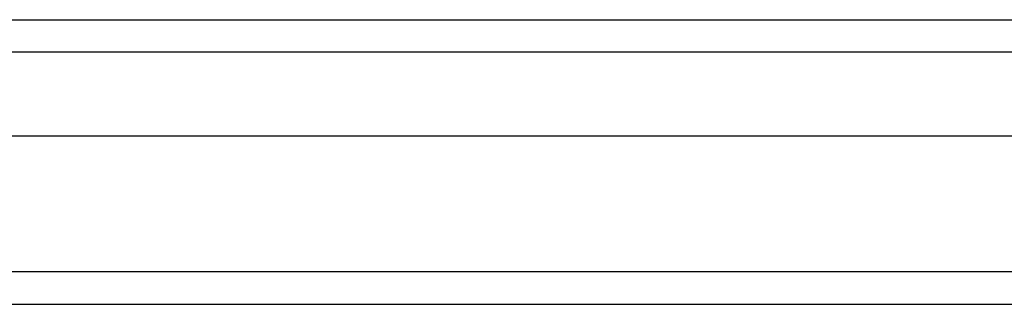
# Model space of a CAD drawing. Header units: inches. Extents: x 22 to 211, y 17 to 128.
# Tile 7 of 91: x 102.536 to 105.536, y 43.78 to 44.646. Entities that reach past the tile are written whole.
import ezdxf

# ---------------------------------------------------------------- set-up
doc = ezdxf.new("R2010")
doc.units = ezdxf.units.IN
doc.header["$MEASUREMENT"] = 0
doc.layers.add('Visible Edges(ANSI)', color=7, linetype='Continuous', lineweight=25)
doc.layers.add('Visible Tangent Edges(ANSI)', color=7, linetype='Continuous', lineweight=25)

msp = doc.modelspace()

# ---------------------------------------------------------------- linework, layer by layer
at = {"layer": 'Visible Edges(ANSI)'}
for p, q in [((100.4327, 44.6458), (122.6384, 44.6458)), ((122.8269, 44.2914), (100.2442, 44.2914)), ((99.6345, 43.7796), (123.4365, 43.7796))]:
    msp.add_line(p, q, dxfattribs=at)
at = {"layer": 'Visible Tangent Edges(ANSI)'}
for p, q in [((122.7684, 44.5468), (100.3027, 44.5468)), ((123.4365, 43.8786), (99.6345, 43.8786))]:
    msp.add_line(p, q, dxfattribs=at)

doc.saveas('drawing.dxf')
